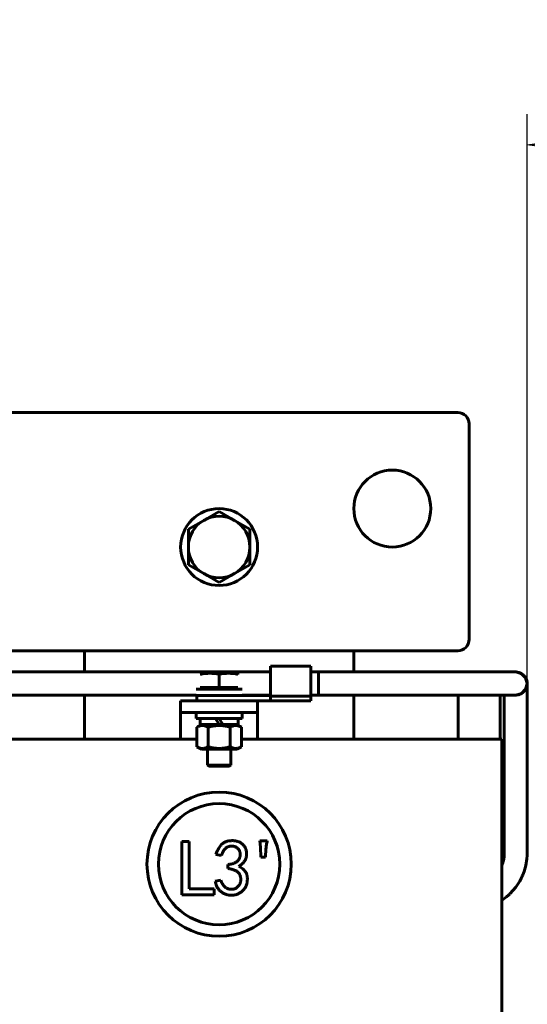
# Model space of a CAD drawing. Header units: millimetres. Extents: x 0 to 297, y 0 to 420.
# Tile 7 of 13: x 196 to 229, y 165 to 229. Entities that reach past the tile are written whole.
import ezdxf

# ---------------------------------------------------------------- set-up
doc = ezdxf.new("R2010")
doc.units = ezdxf.units.MM
doc.linetypes.add('K5LT_BASIC', pattern=[0])
doc.linetypes.add('K5LT_THIN', pattern=[0])
doc.layers.add('Системный слой', color=7, linetype='Continuous')
doc.styles.add('KDIMTEXTSTYLE', font='GOST_AU.SHX', dxfattribs={"width": 0.96, "oblique": 15, "height": 5})
doc.dimstyles.new('KDIMSTYLE (0.25)', dxfattribs={"dimtxt": 5, "dimasz": 1, "dimexe": 2, "dimexo": 0, "dimgap": 1, "dimtad": 1, "dimlfac": 4, "dimtxsty": 'KDIMTEXTSTYLE', "dimsah": 1, "dimcen": 0, "dimdle": 1, "dimadec": 0, "dimazin": 0, "dimtfac": 0.667, "dimtmove": 0, "dimatfit": 3, "dimfxl": 1, "dimtvp": 1, "dimtolj": 1, "dimtzin": 0, "dimarcsym": 0})

# ---------------------------------------------------------------- blocks, each defined once
blk = doc.blocks.new('U7')
at = {"layer": 'Системный слой', "color": 150, "linetype": 'K5LT_BASIC', "lineweight": 60, "true_color": 0x0080ff}
for p, q in [((198.432, 182.671), (207.613, 182.671)), ((210.5, 182.671), (219.682, 182.671))]:
    blk.add_line(p, q, dxfattribs=at)
blk = doc.blocks.new('U46')
at = {"layer": 'Системный слой', "color": 150, "linetype": 'K5LT_BASIC', "lineweight": 60, "true_color": 0x0080ff}
for p, q in [((227.579, 185.546), (227.579, 185.409)), ((227.579, 185.409), (227.579, 185.399)), ((227.579, 185.399), (227.579, 185.38)), ((227.579, 185.38), (227.579, 185.34)), ((227.579, 185.34), (227.579, 185.258)), ((227.579, 185.258), (227.579, 185.086)), ((227.579, 185.086), (227.579, 184.714)), ((227.579, 184.714), (227.579, 184.433)), ((227.579, 184.433), (227.579, 184.411)), ((227.579, 184.411), (227.579, 184.367)), ((227.579, 184.367), (227.579, 184.277)), ((227.579, 184.277), (227.579, 184.095)), ((227.579, 184.095), (227.579, 183.722)), ((227.579, 183.722), (227.579, 183.489)), ((227.579, 183.489), (227.579, 183.371)), ((227.579, 183.371), (227.579, 183.313)), ((227.579, 183.313), (227.579, 183.283)), ((227.579, 183.283), (227.579, 183.257)), ((227.579, 183.257), (227.579, 183.205)), ((227.579, 183.205), (227.579, 183.102)), ((227.579, 183.102), (227.579, 182.895)), ((227.579, 182.895), (227.579, 182.482)), ((227.579, 182.482), (227.579, 181.655)), ((227.579, 181.655), (227.579, 180.001)), ((227.579, 180.001), (227.579, 176.693)), ((227.579, 176.693), (227.579, 176.286)), ((227.579, 176.286), (227.579, 176.111)), ((227.579, 176.111), (227.579, 176.022)), ((227.579, 176.022), (227.579, 175.977)), ((227.579, 175.977), (227.579, 175.955)), ((227.579, 175.955), (227.579, 175.943)), ((227.579, 175.943), (227.579, 175.927)), ((227.579, 175.927), (227.579, 175.903)), ((227.579, 175.903), (227.579, 175.867)), ((227.579, 175.867), (227.579, 175.814)), ((227.579, 175.814), (227.579, 175.734)), ((227.579, 175.734), (227.579, 175.617)), ((227.579, 175.617), (227.579, 175.447)), ((227.579, 175.447), (227.579, 175.286)), ((227.524, 174.786), (227.463, 174.579)), ((227.566, 175.03), (227.524, 174.786)), ((227.576, 175.162), (227.566, 175.03)), ((227.579, 175.232), (227.576, 175.162)), ((227.579, 175.286), (227.579, 175.268)), ((227.579, 175.268), (227.579, 175.232)), ((227.463, 174.579), (227.432, 174.493)), ((187.807, 173.046), (187.432, 173.046)), ((190.682, 173.046), (190.307, 173.046))]:
    blk.add_line(p, q, dxfattribs=at)
blk = doc.blocks.new('U47')
at = {"layer": 'Системный слой', "color": 150, "linetype": 'K5LT_BASIC', "lineweight": 60, "true_color": 0x0080ff}
for p, q in [((229.079, 186.278), (229.079, 186.296)), ((228.329, 185.546), (228.698, 185.653)), ((228.698, 185.653), (228.968, 185.92)), ((228.968, 185.92), (229.079, 186.278))]:
    blk.add_line(p, q, dxfattribs=at)
blk = doc.blocks.new('U48')
at = {"layer": 'Системный слой', "color": 150, "linetype": 'K5LT_BASIC', "lineweight": 60, "true_color": 0x0080ff}
for p, q in [((212.394, 187.046), (175.019, 187.046)), ((228.329, 187.046), (215.019, 187.046))]:
    blk.add_line(p, q, dxfattribs=at)
blk = doc.blocks.new('U49')
at = {"layer": 'Системный слой', "color": 150, "linetype": 'K5LT_BASIC', "lineweight": 60, "true_color": 0x0080ff}
for p, q in [((228.329, 187.046), (228.327, 187.046)), ((228.346, 187.046), (228.329, 187.046)), ((228.705, 186.935), (228.346, 187.046)), ((228.972, 186.666), (228.705, 186.935)), ((229.079, 186.296), (228.972, 186.666))]:
    blk.add_line(p, q, dxfattribs=at)
blk = doc.blocks.new('U50')
at = {"layer": 'Системный слой', "color": 150, "linetype": 'K5LT_BASIC', "lineweight": 60, "true_color": 0x0080ff}
for p, q in [((175.019, 185.546), (207.557, 185.546)), ((210.557, 185.546), (212.394, 185.546)), ((215.019, 185.546), (228.329, 185.546))]:
    blk.add_line(p, q, dxfattribs=at)
blk = doc.blocks.new('U51')
at = {"layer": 'Системный слой', "color": 150, "linetype": 'K5LT_BASIC', "lineweight": 60, "true_color": 0x0080ff}
for p, q in [((229.079, 186.296), (229.079, 186.296)), ((229.079, 186.294), (229.079, 186.063)), ((229.079, 186.063), (229.079, 186.054)), ((229.079, 186.054), (229.079, 186.036)), ((229.079, 186.036), (229.079, 185.999)), ((229.079, 185.999), (229.079, 185.916)), ((229.079, 185.916), (229.079, 185.722)), ((229.079, 185.722), (229.079, 185.409)), ((229.079, 185.409), (229.079, 185.392)), ((229.079, 185.392), (229.079, 185.358)), ((229.079, 185.358), (229.079, 185.288)), ((229.079, 185.288), (229.079, 185.142)), ((229.079, 185.142), (229.079, 184.828)), ((229.079, 184.828), (229.079, 184.433)), ((229.079, 184.433), (229.079, 184.411)), ((229.079, 184.411), (229.079, 184.367)), ((229.079, 184.367), (229.079, 184.277)), ((229.079, 184.277), (229.079, 184.095)), ((229.079, 184.095), (229.079, 183.722)), ((229.079, 183.722), (229.079, 183.489)), ((229.079, 183.489), (229.079, 183.371)), ((229.079, 183.371), (229.079, 183.313)), ((229.079, 183.313), (229.079, 183.283)), ((229.079, 183.283), (229.079, 183.257)), ((229.079, 183.257), (229.079, 183.205)), ((229.079, 183.205), (229.079, 183.102)), ((229.079, 183.102), (229.079, 182.895)), ((229.079, 182.895), (229.079, 182.482)), ((229.079, 182.482), (229.079, 181.655)), ((229.079, 181.655), (229.079, 180.001)), ((229.079, 180.001), (229.079, 176.693)), ((229.079, 176.693), (229.079, 176.286)), ((229.079, 176.286), (229.079, 176.118)), ((229.079, 176.118), (229.079, 176.035)), ((229.079, 176.035), (229.079, 175.994)), ((229.079, 175.994), (229.079, 175.973)), ((229.079, 175.973), (229.079, 175.962)), ((229.079, 175.962), (229.079, 175.948)), ((229.079, 175.948), (229.079, 175.926)), ((229.079, 175.926), (229.079, 175.893)), ((229.079, 175.893), (229.079, 175.843)), ((229.079, 175.843), (229.079, 175.768)), ((229.079, 175.768), (229.079, 175.654)), ((229.079, 175.654), (229.079, 175.476)), ((229.079, 175.476), (229.079, 175.283)), ((229.055, 174.893), (228.98, 174.455)), ((229.074, 175.105), (229.055, 174.893)), ((229.078, 175.208), (229.074, 175.105)), ((229.079, 175.258), (229.078, 175.208)), ((229.079, 175.283), (229.079, 175.258)), ((228.98, 174.455), (228.871, 174.066)), ((228.703, 173.658), (228.592, 173.448)), ((228.753, 173.766), (228.703, 173.658)), ((228.777, 173.82), (228.753, 173.766)), ((228.788, 173.847), (228.777, 173.82)), ((228.871, 174.066), (228.788, 173.847)), ((228.333, 173.052), (227.976, 172.639)), ((228.592, 173.448), (228.333, 173.052)), ((227.732, 172.417), (227.45, 172.204)), ((227.864, 172.533), (227.732, 172.417)), ((227.929, 172.593), (227.864, 172.533)), ((227.96, 172.624), (227.929, 172.593)), ((227.976, 172.639), (227.96, 172.624)), ((227.45, 172.204), (227.432, 172.191)), ((187.807, 171.546), (187.432, 171.546)), ((190.682, 171.546), (190.307, 171.546))]:
    blk.add_line(p, q, dxfattribs=at)
blk = doc.blocks.new('U57')
at = {"layer": 'Системный слой', "color": 150, "linetype": 'K5LT_BASIC', "lineweight": 60, "true_color": 0x0080ff}
blk.add_line((224.557, 203.921), (194.057, 203.921), dxfattribs=at)
blk = doc.blocks.new('U58')
at = {"layer": 'Системный слой', "color": 150, "linetype": 'K5LT_BASIC', "lineweight": 60, "true_color": 0x0080ff}
blk.add_line((190.307, 188.421), (224.557, 188.421), dxfattribs=at)
blk = doc.blocks.new('U60')
at = {"layer": 'Системный слой', "color": 150, "linetype": 'K5LT_BASIC', "lineweight": 60, "true_color": 0x0080ff}
blk.add_line((224.579, 185.546), (224.579, 182.671), dxfattribs=at)
blk = doc.blocks.new('U61')
at = {"layer": 'Системный слой', "color": 150, "linetype": 'K5LT_BASIC', "lineweight": 60, "true_color": 0x0080ff}
for p, q in [((175.019, 185.546), (207.557, 185.546)), ((210.557, 185.546), (212.394, 185.546)), ((215.019, 185.546), (222.787, 185.546))]:
    blk.add_line(p, q, dxfattribs=at)
blk = doc.blocks.new('U62')
at = {"layer": 'Системный слой', "color": 150, "linetype": 'K5LT_BASIC', "lineweight": 60, "true_color": 0x0080ff}
for p, q in [((175.019, 187.046), (212.394, 187.046)), ((215.019, 187.046), (222.721, 187.046))]:
    blk.add_line(p, q, dxfattribs=at)
blk = doc.blocks.new('U65')
at = {"layer": 'Системный слой', "color": 150, "linetype": 'K5LT_BASIC', "lineweight": 60, "true_color": 0x0080ff}
for p, q in [((209.057, 183.621), (207.822, 183.621)), ((210.292, 183.621), (209.288, 183.621))]:
    blk.add_line(p, q, dxfattribs=at)
blk = doc.blocks.new('U66')
at = {"layer": 'Системный слой', "color": 150, "linetype": 'K5LT_BASIC', "lineweight": 60, "true_color": 0x0080ff}
for p, q in [((217.807, 187.046), (217.807, 188.421)), ((217.807, 182.671), (217.807, 185.546)), ((217.807, 124.421), (217.807, 130.171))]:
    blk.add_line(p, q, dxfattribs=at)
blk = doc.blocks.new('U67')
at = {"layer": 'Системный слой', "color": 150, "linetype": 'K5LT_BASIC', "lineweight": 60, "true_color": 0x0080ff}
for p, q in [((200.307, 188.421), (200.307, 187.046)), ((200.307, 185.546), (200.307, 182.671)), ((200.307, 130.171), (200.307, 124.421))]:
    blk.add_line(p, q, dxfattribs=at)
blk = doc.blocks.new('KDIMARROW_01')
at = {"layer": 'Системный слой'}
blk.add_hatch(color=0, dxfattribs=at).paths.add_polyline_path([(0, 0), (-5, 0.658), (-4.5, 0), (-5, -0.658)])
at = {"layer": 'Системный слой', "color": 0, "linetype": 'K5LT_THIN', "lineweight": 18}
for p, q in [((-4.5, 0), (-5, 0.658)), ((-5, 0.658), (0, 0)), ((0, 0), (-5, -0.658)), ((-5, -0.658), (-4.5, 0)), ((0, 0), (-1, 0))]:
    blk.add_line(p, q, dxfattribs=at)

msp = doc.modelspace()

# ---------------------------------------------------------------- linework, layer by layer
at = {"layer": 'Системный слой', "color": 150, "linetype": 'K5LT_BASIC', "lineweight": 60, "true_color": 0x0080ff}
for p, q in [((225.3066, 189.1711), (225.3066, 203.1711)), ((209.0566, 197.4805), (208.0566, 196.9031)), ((210.0566, 196.9031), (209.0566, 197.4805)), ((208.0566, 196.9031), (207.0566, 196.3258)), ((211.0566, 196.3258), (210.0566, 196.9031)), ((207.0566, 196.3258), (207.0566, 195.1711)), ((211.0566, 195.1711), (211.0566, 196.3258)), ((207.0566, 195.1711), (207.0566, 194.0164)), ((211.0566, 194.0164), (211.0566, 195.1711)), ((207.0566, 194.0164), (208.0566, 193.439)), ((210.0566, 193.439), (211.0566, 194.0164)), ((208.0566, 193.439), (209.0566, 192.8617)), ((209.0566, 192.8617), (210.0566, 193.439)), ((207.8341, 186.9586), (208.4453, 186.9586)), ((208.4453, 186.9586), (209.6678, 186.9586)), ((209.6678, 186.9586), (210.2791, 186.9586)), ((210.2791, 186.8898), (210.2791, 186.9586)), ((212.3937, 185.4806), (212.3937, 187.4211)), ((212.3937, 187.4211), (215.0187, 187.4211)), ((215.0187, 185.4806), (215.0187, 187.4211)), ((215.0187, 187.0461), (215.5187, 187.0461)), ((215.0187, 187.0461), (217.7891, 187.0461)), ((215.5187, 187.0461), (215.5187, 185.5461)), ((225.3317, 187.0461), (225.3271, 187.0461)), ((226.5591, 187.0461), (226.5545, 187.0461)), ((209.0566, 186.0461), (209.0566, 186.8898)), ((229.0794, 186.2961), (229.0794, 186.2961)), ((207.5566, 185.9211), (210.5566, 185.9211)), ((208.2936, 186.0461), (207.8341, 186.0461)), ((209.0566, 186.0461), (208.5971, 186.0461)), ((209.5161, 186.0461), (209.0566, 186.0461)), ((210.2791, 186.0461), (209.8196, 186.0461)), ((206.5566, 184.4211), (206.5566, 185.1711)), ((206.5566, 185.1711), (211.5566, 185.1711)), ((207.5566, 185.5211), (207.5566, 185.5461)), ((207.5566, 185.5211), (209.7309, 185.5211)), ((207.6038, 185.5211), (207.6038, 185.1711)), ((209.7309, 185.5211), (212.3937, 185.5211)), ((210.5566, 185.5211), (210.5566, 185.5461)), ((211.5566, 185.1711), (212.3937, 185.1711)), ((211.5566, 184.4211), (211.5566, 185.1711)), ((212.3937, 185.4806), (215.0187, 185.4806)), ((212.3937, 185.4806), (212.3937, 185.1711)), ((212.3937, 185.1711), (215.0187, 185.1711)), ((215.0187, 185.5461), (215.5187, 185.5461)), ((215.0187, 185.5461), (217.7891, 185.5461)), ((215.0187, 185.4806), (215.0187, 185.1711)), ((227.3068, 185.5461), (227.3068, 182.6711)), ((206.5566, 182.6711), (206.5566, 184.4211)), ((206.5566, 184.4211), (211.5566, 184.4211)), ((207.5566, 184.4211), (207.5566, 184.0211)), ((210.5566, 184.4211), (210.5566, 184.0211)), ((211.5566, 182.6711), (211.5566, 184.4211)), ((210.5566, 184.0211), (207.5566, 184.0211)), ((207.8216, 184.0211), (207.8216, 183.6211)), ((209.0566, 183.6211), (208.8257, 184.0211)), ((209.0566, 184.0211), (209.2875, 183.6211)), ((210.2916, 184.0211), (210.2916, 183.6211)), ((207.9003, 183.6211), (207.6132, 183.4553)), ((207.6132, 182.1869), (207.6132, 183.4553)), ((208.3349, 182.1869), (208.3349, 183.4553)), ((209.2875, 183.6211), (209.0566, 183.6211)), ((209.7783, 182.1869), (209.7783, 183.4553)), ((210.2128, 183.6211), (210.5, 183.4553)), ((210.5, 182.1869), (210.5, 183.4553)), ((190.6816, 182.6711), (198.4316, 182.6711)), ((219.6816, 182.6711), (227.4316, 182.6711)), ((227.4316, 182.6711), (227.4316, 130.1711)), ((207.9003, 182.0211), (207.6132, 182.1869)), ((210.2128, 182.0211), (207.9003, 182.0211)), ((208.3066, 180.9961), (208.3066, 182.0211)), ((209.8066, 180.9961), (209.8066, 182.0211)), ((210.2128, 182.0211), (210.5, 182.1869)), ((208.3816, 180.9211), (208.3066, 180.9961)), ((208.3066, 180.9961), (209.8066, 180.9961)), ((209.7316, 180.9211), (208.3816, 180.9211)), ((209.7316, 180.9211), (209.8066, 180.9961)), ((211.7354, 175.6655), (211.6948, 176.071)), ((211.6948, 176.071), (212.1814, 176.071)), ((206.6339, 176.0304), (207.1002, 176.0304)), ((206.6339, 172.5632), (206.6339, 176.0304)), ((207.1002, 176.0304), (207.1002, 172.9485)), ((211.7556, 175.0166), (211.7354, 175.6655)), ((212.1003, 175.5438), (212.0598, 175.0166)), ((209.2049, 175.118), (208.8399, 175.1788)), ((212.0598, 175.0166), (211.7556, 175.0166)), ((209.6307, 174.2664), (209.6307, 174.53)), ((208.7994, 173.4554), (209.1643, 173.5162)), ((207.1002, 172.9485), (208.7426, 172.9485)), ((208.7426, 172.9485), (208.7426, 172.5632)), ((208.7426, 172.5632), (206.6339, 172.5632))]:
    msp.add_line(p, q, dxfattribs=at)
for centre, radius in [((220.3066, 197.6711), 2.5), ((209.0566, 195.1711), 2.5), ((209.056, 174.5496), 4.6875), ((209.056, 174.5496), 3.9375)]:
    msp.add_circle(centre, radius, dxfattribs=at)
for centre, radius, start, end in [((224.5566, 203.1711), 0.75, 0, 90), ((209.0566, 195.1711), 2, 120, 180), ((209.0566, 195.1711), 2, 60, 120), ((209.0566, 195.1711), 2, 0, 60), ((209.0566, 195.1711), 2, 180, 240), ((209.0566, 195.1711), 2, 300, 0), ((209.0566, 195.1711), 2, 240, 300), ((224.5566, 189.1711), 0.75, 270, 0)]:
    msp.add_arc(centre, radius, start, end, dxfattribs=at)
for points in [[(207.8341, 186.8898), (208.0378, 186.9326), (208.2416, 186.9586), (208.4453, 186.9586)], [(208.4453, 186.9586), (208.6491, 186.9586), (208.8528, 186.9326), (209.0566, 186.8898)], [(209.0566, 186.8898), (209.2603, 186.9326), (209.4641, 186.9586), (209.6678, 186.9586)], [(209.6678, 186.9586), (209.8716, 186.9586), (210.0753, 186.9326), (210.2791, 186.8898)]]:
    msp.add_open_spline(points, degree=3, dxfattribs=at)
for points, knots in [([(228.3294, 185.5461), (228.3296, 185.5461), (228.3301, 185.5461), (228.3307, 185.5461), (228.331, 185.5461), (228.3315, 185.5461), (228.3319, 185.5461), (228.3328, 185.5461), (228.3333, 185.5461), (228.3346, 185.5461), (228.3355, 185.5461), (228.3378, 185.5461), (228.3392, 185.5462), (228.3427, 185.5462), (228.3447, 185.5463), (228.3507, 185.5464), (228.3547, 185.5466), (228.3667, 185.5471), (228.3747, 185.5476), (228.3969, 185.5494), (228.4112, 185.5511), (228.4537, 185.5573), (228.4817, 185.5633), (228.5416, 185.5799), (228.5734, 185.5912), (228.6367, 185.6186), (228.6682, 185.6349), (228.7301, 185.6725), (228.7605, 185.694), (228.819, 185.7417), (228.847, 185.768), (228.8993, 185.8243), (228.9235, 185.8544), (228.9671, 185.9171), (228.9864, 185.9496), (229.0194, 186.0157), (229.0333, 186.049), (229.0553, 186.1157), (229.0637, 186.149), (229.0751, 186.2146), (229.0783, 186.2469), (229.0793, 186.2841), (229.0796, 186.289), (229.0782, 186.3199), (229.078, 186.3462), (229.0713, 186.4037), (229.0653, 186.4351), (229.0488, 186.4983), (229.0381, 186.53), (229.0118, 186.5932), (228.996, 186.6247), (228.9595, 186.6869), (228.9385, 186.7175), (228.8919, 186.7765), (228.8662, 186.8047), (228.8107, 186.8578), (228.7809, 186.8826), (228.7188, 186.9272), (228.6864, 186.9471), (228.6207, 186.9813), (228.5873, 186.9957), (228.5205, 187.0189), (228.4872, 187.0279), (228.4331, 187.0382), (228.4125, 187.0411), (228.3865, 187.0436), (228.3812, 187.044), (228.3733, 187.0446), (228.3707, 187.0448), (228.3667, 187.045), (228.3654, 187.0451), (228.3634, 187.0452), (228.3627, 187.0452), (228.3618, 187.0453), (228.3614, 187.0453), (228.3609, 187.0453), (228.3608, 187.0453), (228.3605, 187.0453), (228.3604, 187.0454), (228.3603, 187.0454), (228.3602, 187.0454), (228.36, 187.0454), (228.3599, 187.0454), (228.3598, 187.0454), (228.3597, 187.0454), (228.3595, 187.0454), (228.3594, 187.0454), (228.3591, 187.0454), (228.3589, 187.0454), (228.3585, 187.0454), (228.3582, 187.0455), (228.3574, 187.0455), (228.3569, 187.0455), (228.3558, 187.0456), (228.3552, 187.0456), (228.3533, 187.0457), (228.352, 187.0457), (228.349, 187.0458), (228.3471, 187.0459), (228.3427, 187.046), (228.34, 187.046), (228.3357, 187.0461), (228.3341, 187.0461), (228.3318, 187.0461), (228.3311, 187.0461), (228.3303, 187.0461), (228.3301, 187.0461), (228.3297, 187.0461), (228.3295, 187.0461), (228.3294, 187.0461)], [0, 0, 0, 0, 0.0233328, 0.0233328, 0.0361194, 0.0361194, 0.0573314, 0.0573314, 0.0869687, 0.0869687, 0.1381224, 0.1381224, 0.2229763, 0.2229763, 0.3415304, 0.3415304, 0.5786386, 0.5786386, 1.0528551, 1.0528551, 1.8989625, 1.8989625, 3.5911774, 3.5911774, 5.5726555, 5.5726555, 7.6577431, 7.6577431, 9.8487475, 9.8487475, 12.1079681, 12.1079681, 14.3844317, 14.3844317, 16.6102674, 16.6102674, 18.7402479, 18.7402479, 20.7571744, 20.7571744, 22.6678149, 22.6678149, 22.9516273, 22.9516273, 24.4953238, 24.4953238, 26.3763302, 26.3763302, 28.3427135, 28.3427135, 30.4180219, 30.4180219, 32.5970019, 32.5970019, 34.8492256, 34.8492256, 37.1278596, 37.1278596, 39.3613638, 39.3613638, 41.5058443, 41.5058443, 43.5368293, 43.5368293, 44.7673264, 44.7673264, 45.080111, 45.080111, 45.23656, 45.23656, 45.3148008, 45.3148008, 45.3539256, 45.3539256, 45.3734891, 45.3734891, 45.3832711, 45.3832711, 45.3881647, 45.3881647, 45.3930583, 45.3930583, 45.397952, 45.397952, 45.4028456, 45.4028456, 45.4095808, 45.4095808, 45.4193634, 45.4193634, 45.4377253, 45.4377253, 45.4646664, 45.4646664, 45.5038004, 45.5038004, 45.5772508, 45.5772508, 45.6850177, 45.6850177, 45.8416149, 45.8416149, 45.9392426, 45.9392426, 45.9783777, 45.9783777, 45.9881604, 45.9881604, 46, 46, 46, 46]), ([(208.5971, 186.0461), (208.5465, 186.0378), (208.4453, 186.0294), (208.3442, 186.0378), (208.2936, 186.0461)], [0, 0, 0, 0, 2.5000056, 5, 5, 5, 5]), ([(209.8196, 186.0461), (209.769, 186.0378), (209.6678, 186.0294), (209.5667, 186.0378), (209.5161, 186.0461)], [0, 0, 0, 0, 2.5000056, 5, 5, 5, 5]), ([(207.6132, 183.4553), (207.6593, 183.482), (207.736, 183.5199), (207.8325, 183.5503), (207.8954, 183.562), (207.9408, 183.5664), (207.98, 183.5674), (208.0193, 183.5655), (208.0664, 183.5599), (208.124, 183.5477), (208.2166, 183.5176), (208.2877, 183.4826), (208.3349, 183.4553)], [0, 0, 0, 0, 2.545669, 4.2031335, 5.2291613, 5.9210753, 6.6150961, 7.3101069, 8.001031, 9.1183295, 10.3926858, 13, 13, 13, 13]), ([(208.3349, 183.4553), (208.3456, 183.4584), (208.3672, 183.4645), (208.3998, 183.4735), (208.4327, 183.4821), (208.4765, 183.4932), (208.5315, 183.5061), (208.5881, 183.5181), (208.6348, 183.5271), (208.6718, 183.5336), (208.7089, 183.5397), (208.7817, 183.5504), (208.8577, 183.5586), (208.9362, 183.5638), (208.9816, 183.5658), (209.0271, 183.5669), (209.0706, 183.5671), (209.1124, 183.5664), (209.1525, 183.565), (209.1926, 183.5628), (209.2326, 183.56), (209.2724, 183.5564), (209.3124, 183.5521), (209.3523, 183.5472), (209.3919, 183.5416), (209.4312, 183.5354), (209.4705, 183.5285), (209.5097, 183.5211), (209.555, 183.5119), (209.6065, 183.5004), (209.664, 183.4864), (209.7214, 183.4714), (209.7594, 183.4608), (209.7783, 183.4553)], [0.0051170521, 0.0051170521, 0.0051170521, 0.0051170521, 0.0052514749, 0.0053858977, 0.0055203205, 0.0056547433, 0.0059235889, 0.0061924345, 0.0063420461, 0.0064916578, 0.0066412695, 0.0067908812, 0.0073740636, 0.0075557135, 0.0077373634, 0.0079190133, 0.0081006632, 0.0082597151, 0.008418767, 0.0085778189, 0.0087368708, 0.0088959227, 0.0090549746, 0.0092140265, 0.0093730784, 0.0095321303, 0.0096911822, 0.0098502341, 0.010009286, 0.010246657, 0.010484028, 0.010721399, 0.0109587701, 0.0109587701, 0.0109587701, 0.0109587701]), ([(209.7783, 183.4553), (209.8244, 183.482), (209.9011, 183.5199), (209.9975, 183.5503), (210.0605, 183.562), (210.1058, 183.5664), (210.1451, 183.5674), (210.1844, 183.5655), (210.2315, 183.5599), (210.2891, 183.5477), (210.3817, 183.5176), (210.4527, 183.4826), (210.5, 183.4553)], [0, 0, 0, 0, 2.545669, 4.2031335, 5.2291613, 5.9210753, 6.6150961, 7.3101069, 8.001031, 9.1183295, 10.3926858, 13, 13, 13, 13]), ([(208.3349, 182.1869), (208.2888, 182.1602), (208.2121, 182.1223), (208.1156, 182.0919), (208.0527, 182.0802), (208.0074, 182.0758), (207.9681, 182.0748), (207.9288, 182.0766), (207.8817, 182.0823), (207.8241, 182.0944), (207.7315, 182.1246), (207.6605, 182.1596), (207.6132, 182.1869)], [0, 0, 0, 0, 2.545669, 4.2031335, 5.2291613, 5.9210753, 6.6150961, 7.3101069, 8.001031, 9.1183295, 10.3926858, 13, 13, 13, 13]), ([(209.7783, 182.1869), (209.7676, 182.1838), (209.7461, 182.1777), (209.7135, 182.1688), (209.6807, 182.1601), (209.648, 182.1518), (209.6152, 182.1439), (209.5713, 182.1338), (209.5259, 182.1242), (209.479, 182.1152), (209.4417, 182.1086), (209.4042, 182.1025), (209.3549, 182.0953), (209.2933, 182.0876), (209.2364, 182.0825), (209.197, 182.0797), (209.1672, 182.0779), (209.1297, 182.0763), (209.0848, 182.0752), (209.0417, 182.0751), (209.0003, 182.0758), (208.9604, 182.0772), (208.9206, 182.0794), (208.8809, 182.0822), (208.8413, 182.0857), (208.7884, 182.0914), (208.7357, 182.0984), (208.6831, 182.1066), (208.6436, 182.1135), (208.6042, 182.1209), (208.5586, 182.1302), (208.507, 182.1417), (208.4588, 182.1534), (208.4205, 182.1632), (208.3919, 182.1709), (208.3632, 182.1788), (208.3443, 182.1841), (208.3349, 182.1869)], [0.0021519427, 0.0021519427, 0.0021519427, 0.0021519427, 0.0022868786, 0.0024218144, 0.0025567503, 0.0026916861, 0.002826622, 0.0029615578, 0.0032314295, 0.003382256, 0.0035330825, 0.0036839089, 0.0038347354, 0.0041276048, 0.0044204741, 0.0045094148, 0.0045983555, 0.0047762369, 0.0049541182, 0.0051319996, 0.005290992, 0.0054499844, 0.0056089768, 0.0057679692, 0.0059269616, 0.006085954, 0.0064039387, 0.0065629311, 0.0067219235, 0.0068809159, 0.0070399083, 0.0072748, 0.0075096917, 0.0076271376, 0.0077445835, 0.0078620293, 0.0079794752, 0.0079794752, 0.0079794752, 0.0079794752]), ([(210.5, 182.1869), (210.4538, 182.1602), (210.3772, 182.1223), (210.2807, 182.0919), (210.2178, 182.0802), (210.1724, 182.0758), (210.1331, 182.0748), (210.0939, 182.0766), (210.0467, 182.0823), (209.9891, 182.0944), (209.8966, 182.1246), (209.8255, 182.1596), (209.7783, 182.1869)], [0, 0, 0, 0, 2.545669, 4.2031335, 5.2291613, 5.9210753, 6.6150961, 7.3101069, 8.001031, 9.1183295, 10.3926858, 13, 13, 13, 13]), ([(208.8399, 175.1788), (208.8612, 175.2376), (208.9027, 175.352), (208.9801, 175.5129), (209.07, 175.6579), (209.1543, 175.7674), (209.2283, 175.846), (209.2897, 175.8967), (209.3548, 175.9427), (209.4253, 175.9813), (209.5003, 176.0141), (209.5802, 176.0393), (209.6646, 176.0588), (209.7525, 176.0721), (209.8411, 176.0791), (209.9281, 176.082), (210.0123, 176.0776), (210.094, 176.0701), (210.1725, 176.0554), (210.2482, 176.0362), (210.3207, 176.0102), (210.3909, 175.9806), (210.4564, 175.9452), (210.5181, 175.9065), (210.5734, 175.8615), (210.6253, 175.8139), (210.67, 175.7598), (210.7112, 175.7024), (210.7471, 175.6403), (210.7769, 175.5739), (210.8017, 175.5052), (210.8203, 175.434), (210.8342, 175.3616), (210.8408, 175.2871), (210.8415, 175.2116), (210.8361, 175.1342), (210.8247, 175.0555), (210.8078, 174.9754), (210.7835, 174.8954), (210.7484, 174.8176), (210.7039, 174.7425), (210.65, 174.6699), (210.5867, 174.5998), (210.5132, 174.5333), (210.4311, 174.4681), (210.3712, 174.4287), (210.3404, 174.4084)], [0, 0, 0, 0, 0.0474644, 0.0924887, 0.135475, 0.1769674, 0.1972903, 0.2174162, 0.2373714, 0.2578142, 0.2783543, 0.2995383, 0.3214187, 0.3441338, 0.3670489, 0.3889408, 0.4102756, 0.4311237, 0.4512424, 0.4709051, 0.4904653, 0.5097307, 0.5287159, 0.5470332, 0.5650435, 0.5828138, 0.6005035, 0.6182453, 0.6364913, 0.6548865, 0.6734863, 0.6919963, 0.7107705, 0.7294984, 0.7487196, 0.7681758, 0.7883602, 0.8091874, 0.8303141, 0.8517809, 0.8738761, 0.8965984, 0.9204467, 0.9454984, 0.97192, 1, 1, 1, 1]), ([(212.1814, 176.071), (212.1631, 175.9834), (212.1265, 175.8091), (212.109, 175.6319), (212.1003, 175.5438)], [0, 0, 0, 0, 0.5027795, 1, 1, 1, 1]), ([(209.6307, 174.53), (209.6651, 174.5335), (209.7316, 174.5403), (209.8272, 174.5583), (209.9157, 174.5786), (209.9968, 174.6043), (210.0707, 174.6343), (210.1377, 174.6684), (210.197, 174.7079), (210.249, 174.7516), (210.2945, 174.7991), (210.3329, 174.8504), (210.3649, 174.905), (210.3898, 174.9633), (210.4075, 175.0252), (210.4201, 175.0902), (210.4238, 175.1588), (210.4225, 175.2294), (210.415, 175.2992), (210.3989, 175.3655), (210.3762, 175.4267), (210.3473, 175.4836), (210.3096, 175.5343), (210.2659, 175.5805), (210.215, 175.6213), (210.1581, 175.6563), (210.0972, 175.6848), (210.0349, 175.7081), (209.9712, 175.7221), (209.9068, 175.7296), (209.8412, 175.7308), (209.7749, 175.7227), (209.7074, 175.7083), (209.6394, 175.6868), (209.5717, 175.6565), (209.5083, 175.6127), (209.4489, 175.5578), (209.3917, 175.4927), (209.3401, 175.4146), (209.2902, 175.3265), (209.2442, 175.2268), (209.2184, 175.1553), (209.2049, 175.118)], [0, 0, 0, 0, 0.0346279, 0.0670302, 0.097477, 0.1256632, 0.1522368, 0.1773884, 0.2009232, 0.2235527, 0.2453943, 0.2667337, 0.2876601, 0.3086917, 0.3301416, 0.3521026, 0.3749979, 0.3988532, 0.4228625, 0.4453314, 0.4670165, 0.488239, 0.5090779, 0.5302096, 0.5518132, 0.5742469, 0.597043, 0.6191997, 0.6408208, 0.6623075, 0.6841505, 0.7063853, 0.7292324, 0.7532102, 0.7778108, 0.803296, 0.8301304, 0.8587779, 0.8900428, 0.9237671, 0.9602734, 1, 1, 1, 1]), ([(210.3404, 174.4084), (210.3857, 174.3869), (210.4744, 174.3449), (210.593, 174.26), (210.6948, 174.1599), (210.7652, 174.064), (210.8129, 173.9805), (210.8412, 173.9118), (210.8629, 173.8384), (210.8785, 173.7608), (210.8885, 173.6784), (210.891, 173.5913), (210.8881, 173.4992), (210.8783, 173.4041), (210.8626, 173.3087), (210.8375, 173.2168), (210.8054, 173.1294), (210.7652, 173.0465), (210.7166, 172.9687), (210.6592, 172.8961), (210.5956, 172.8272), (210.5235, 172.765), (210.447, 172.7083), (210.3668, 172.6591), (210.2843, 172.6177), (210.199, 172.5844), (210.1112, 172.5596), (210.021, 172.5424), (209.9281, 172.5324), (209.8336, 172.5313), (209.7394, 172.5369), (209.6477, 172.551), (209.5587, 172.5698), (209.4733, 172.5976), (209.3905, 172.6308), (209.3118, 172.6726), (209.2358, 172.7203), (209.1634, 172.7747), (209.0955, 172.8364), (209.0338, 172.9051), (208.9777, 172.9801), (208.9303, 173.063), (208.8865, 173.151), (208.8513, 173.2467), (208.8205, 173.3484), (208.8065, 173.4192), (208.7994, 173.4554)], [0, 0, 0, 0, 0.0353833, 0.0692705, 0.1025623, 0.13598, 0.1530165, 0.1704708, 0.18839, 0.2069955, 0.2264245, 0.246968, 0.2685728, 0.2915207, 0.3145081, 0.3368773, 0.3587738, 0.3802259, 0.4019327, 0.4234948, 0.4455346, 0.4681122, 0.4907681, 0.5127759, 0.5345433, 0.5560063, 0.5773522, 0.5989781, 0.6208696, 0.6433506, 0.6656967, 0.6875237, 0.70891, 0.7299007, 0.7509362, 0.7719157, 0.7928347, 0.8143218, 0.8358715, 0.8575523, 0.8795708, 0.9019429, 0.9249779, 0.949008, 0.973929, 1, 1, 1, 1]), ([(209.1643, 173.5162), (209.1787, 173.4737), (209.207, 173.3902), (209.268, 173.2748), (209.341, 173.1708), (209.411, 173.0929), (209.4743, 173.0396), (209.5242, 173.0048), (209.5767, 172.9749), (209.6332, 172.953), (209.6916, 172.9342), (209.7535, 172.9236), (209.8178, 172.9175), (209.8839, 172.9165), (209.9498, 172.9225), (210.0134, 172.9346), (210.0738, 172.9524), (210.1307, 172.9772), (210.1832, 173.0094), (210.2335, 173.0461), (210.2795, 173.0901), (210.3209, 173.1402), (210.3583, 173.194), (210.3906, 173.2502), (210.4173, 173.3085), (210.4372, 173.3688), (210.4527, 173.4307), (210.4613, 173.4947), (210.4654, 173.5605), (210.4627, 173.6273), (210.4559, 173.6932), (210.442, 173.7563), (210.4233, 173.8153), (210.4001, 173.8714), (210.3699, 173.9226), (210.3351, 173.9706), (210.295, 174.0146), (210.2486, 174.0545), (210.1963, 174.0915), (210.1371, 174.1257), (210.0701, 174.1558), (209.9967, 174.1847), (209.9154, 174.2091), (209.8272, 174.2315), (209.7315, 174.2512), (209.665, 174.2612), (209.6307, 174.2664)], [0, 0, 0, 0, 0.0421545, 0.0827972, 0.1221768, 0.1614951, 0.1808753, 0.1998131, 0.218676, 0.2374728, 0.2566836, 0.2763067, 0.2964043, 0.3173563, 0.3383914, 0.3585206, 0.3781819, 0.3974704, 0.416687, 0.4360372, 0.4558515, 0.476407, 0.4970419, 0.5173929, 0.5373034, 0.5571791, 0.5770478, 0.5972554, 0.617769, 0.6389669, 0.6600494, 0.6800419, 0.6995475, 0.7182171, 0.7369917, 0.7553545, 0.7738496, 0.792872, 0.8127936, 0.8339915, 0.8570584, 0.8818013, 0.9081599, 0.9368209, 0.9673369, 1, 1, 1, 1])]:
    msp.add_open_spline(points, degree=3, knots=knots, dxfattribs=at)

# ---------------------------------------------------------------- block references
at = {"layer": 'Системный слой'}
for name in ['U57', 'U58', 'U67', 'U66', 'U62', 'U48', 'U49', 'U51', 'U47', 'U61', 'U60', 'U50', 'U46', 'U65', 'U7']:
    msp.add_blockref(name, (0, 0), dxfattribs=at)

# ---------------------------------------------------------------- dimensions: what is measured, and where the dimension line sits
at = {"layer": 'Системный слой', "color": 7}
msp.add_linear_dim(base=(110.6816, 221.3211), p1=(229.0794, 178.2961), p2=(110.6816, 182.6711), location=(169.8805, 221.3211), text='\\H5.0;\\W0.965;\\Q15;\\H5.0;\\W0.965;\\Q15;\\Q15;Ш', dimstyle='KDIMSTYLE (0.25)', override={"dimexo": 0, "dimblk1": 'KDIMARROW_01', "dimblk2": 'KDIMARROW_01', "dimse1": 0, "dimse2": 0, "dimclrt": 7, "dimtolj": 1}, dxfattribs=at).render()

doc.saveas('drawing.dxf')
